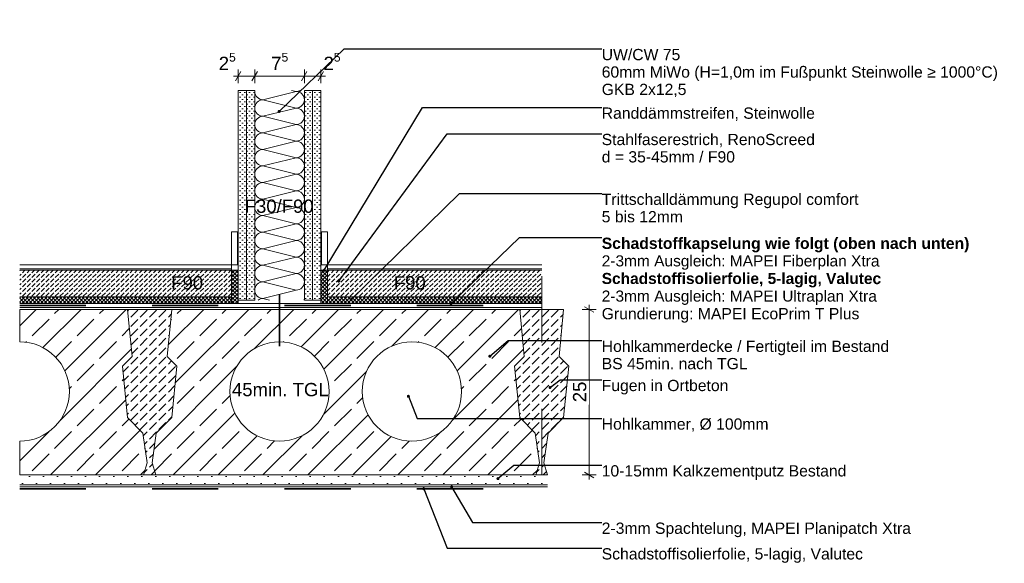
# Model space of a CAD drawing. Header units: metres. Extents: x 39.6 to 62.6, y -3.3 to 8.
# Tile 37 of 48: x 54.1 to 55.6, y -3.3 to -2.5. Entities that reach past the tile are written whole.
import ezdxf

# ---------------------------------------------------------------- set-up
doc = ezdxf.new("R2010")
doc.units = ezdxf.units.M
doc.header["$MEASUREMENT"] = 0
for name, pattern in [('Achse', [0.08, 0.04, -0.02, 0, -0.02]), ('Strichlinie eng', [0.046, 0.03, -0.016]), ('Wipeout_Contour', [1, 0, -1])]:
    doc.linetypes.add(name, pattern=pattern)
for name, color, linetype in [('152 - Bemaßung_ Beschriftung.Ausbau', 7, 'Continuous'), ('301 - Elemente.Linie', 7, 'Continuous'), ('302 - Elemente.Schraffur', 7, 'Continuous'), ('603 - Struktur.Bodenplatte_ Decke Roh', 7, 'Continuous'), ('605 - Struktur.Wand Innen', 7, 'Continuous'), ('606 - Struktur.Wand Innen Ausbau', 7, 'Continuous'), ('650 - Abdeckung.Fußboden Aufbau', 7, 'Continuous'), ('Neubau_606 - Struktur.Wand Innen Ausbau', 7, 'Continuous')]:
    doc.layers.add(name, color=color, linetype=linetype)
doc.styles.add('ERSTELLTER_STIL_1', font='txt')
doc.styles.add('ERSTELLTER_STIL_2', font='txt')
doc.dimstyles.new('ERSTELLTER_STIL__2', dxfattribs={"dimtxt": 0.02, "dimasz": 0.01064, "dimexe": 0.18, "dimexo": 0.0625, "dimgap": 0, "dimtad": 1, "dimtih": 1, "dimtoh": 1, "dimzin": 0, "dimdsep": 46, "dimtxsty": 'ERSTELLTER_STIL_1', "dimblk": 'ARROWHEAD_2', "dimblk1": 'ARROWHEAD_2', "dimblk2": 'ARROWHEAD_2', "dimcen": 0.09, "dimse1": 1, "dimse2": 1, "dimclrd": 7, "dimclre": 7, "dimclrt": 7, "dimazin": 0, "dimtfac": 1, "dimtdec": 4, "dimtmove": 0, "dimatfit": 3, "dimfxl": 1, "dimtolj": 1, "dimtzin": 0, "dimarcsym": 0})
doc.dimstyles.new('ERSTELLTER_STIL__3', dxfattribs={"dimtxt": 0.02, "dimasz": 0.01064, "dimexe": 0.18, "dimexo": 0.0625, "dimgap": 0, "dimtad": 1, "dimzin": 0, "dimdsep": 46, "dimtxsty": 'ERSTELLTER_STIL_1', "dimblk": 'ARROWHEAD_2', "dimblk1": 'ARROWHEAD_2', "dimblk2": 'ARROWHEAD_2', "dimcen": 0.09, "dimse1": 1, "dimse2": 1, "dimclrd": 7, "dimclre": 7, "dimclrt": 7, "dimazin": 0, "dimtfac": 1, "dimtdec": 4, "dimtmove": 0, "dimatfit": 3, "dimfxl": 1, "dimtolj": 1, "dimtzin": 0, "dimarcsym": 0})
doc.dimstyles.new('ERSTELLTER_STIL__4', dxfattribs={"dimtxt": 0.18, "dimasz": 0.00912, "dimexe": 0.18, "dimexo": 0.0625, "dimgap": 0, "dimtad": 0, "dimtih": 1, "dimtoh": 1, "dimdec": 4, "dimzin": 0, "dimdsep": 46, "dimcen": 0.09, "dimadec": 0, "dimazin": 0, "dimtfac": 1, "dimtdec": 4, "dimtmove": 0, "dimatfit": 3, "dimldrblk": 'ARROWHEAD_11', "dimfxl": 1, "dimtolj": 1, "dimtzin": 0, "dimarcsym": 0})
pattern_1 = [(45, (43.16964, -1.96205), (-0.0028284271, 0.0028284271), []), (135, (43.16964, -1.96205), (0.0028284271, 0.0028284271), [])]
pattern_2 = [(45, (43.16964, -1.96205), (-0.003535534, 0.003535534), [0, -0.005])]
pattern_3 = [(45, (43.16964, -1.96205), (-0.007071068, 0.007071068), [0.0075, -0.0025]), (45, (43.16964, -1.954979), (-0.007071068, 0.007071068), [0.0075, -0.0025])]

# ---------------------------------------------------------------- blocks, each defined once
blk = doc.blocks.new('*X42', base_point=(43.1696, -1.9621))
at = {"layer": 'Neubau_606 - Struktur.Wand Innen Ausbau', "color": 1, "linetype": 'Continuous', "lineweight": 9}
for p, q in [((54.5503, -2.6003), (54.5003, -2.6128)), ((54.5503, -2.6003), (54.5436, -2.5987)), ((54.5503, -2.6253), (54.5003, -2.6128)), ((54.5503, -2.6253), (54.5003, -2.6378)), ((54.5503, -2.6503), (54.5003, -2.6378)), ((54.5503, -2.6503), (54.5003, -2.6628)), ((54.5503, -2.6753), (54.5003, -2.6628)), ((54.5503, -2.6753), (54.5003, -2.6878)), ((54.5503, -2.7003), (54.5003, -2.6878)), ((54.5503, -2.7003), (54.5003, -2.7128)), ((54.5503, -2.7253), (54.5003, -2.7128)), ((54.5503, -2.7253), (54.5003, -2.7378)), ((54.5503, -2.7503), (54.5003, -2.7378)), ((54.5503, -2.7503), (54.5003, -2.7628)), ((54.5503, -2.7753), (54.5003, -2.7628)), ((54.5503, -2.7753), (54.5003, -2.7878)), ((54.5503, -2.8003), (54.5003, -2.7878)), ((54.5503, -2.8003), (54.5003, -2.8128)), ((54.5503, -2.8253), (54.5003, -2.8128)), ((54.5503, -2.8253), (54.5003, -2.8378)), ((54.5503, -2.8503), (54.5003, -2.8378)), ((54.5503, -2.8503), (54.5003, -2.8628)), ((54.5503, -2.8753), (54.5003, -2.8628)), ((54.5503, -2.8753), (54.5003, -2.8878)), ((54.5503, -2.9003), (54.5003, -2.8878)), ((54.5503, -2.9003), (54.5003, -2.9128)), ((54.5103, -2.9153), (54.5003, -2.9128))]:
    blk.add_line(p, q, dxfattribs=at)
for centre, start, end in [((54.5003, -2.6003), 172.2903, 180), ((54.5003, -2.6003), 180, 270), ((54.5503, -2.5878), 270, 300.0206), ((54.5503, -2.6128), 360, 90), ((54.5003, -2.6253), 90, 180), ((54.5503, -2.6128), 270, 360), ((54.5003, -2.6253), 180, 270), ((54.5503, -2.6378), 360, 90), ((54.5003, -2.6503), 90, 180), ((54.5503, -2.6378), 270, 360), ((54.5003, -2.6503), 180, 270), ((54.5503, -2.6628), 360, 90), ((54.5003, -2.6753), 90, 180), ((54.5003, -2.6753), 180, 270), ((54.5503, -2.6628), 270, 360), ((54.5503, -2.6878), 360, 90), ((54.5003, -2.7003), 90, 180), ((54.5503, -2.6878), 270, 360), ((54.5003, -2.7003), 180, 270), ((54.5503, -2.7128), 360, 90), ((54.5003, -2.7253), 90, 180), ((54.5503, -2.7128), 270, 360), ((54.5003, -2.7253), 180, 270), ((54.5503, -2.7378), 360, 90), ((54.5003, -2.7503), 90, 180), ((54.5003, -2.7503), 180, 270), ((54.5503, -2.7378), 270, 360), ((54.5503, -2.7628), 360, 90), ((54.5003, -2.7753), 90, 180), ((54.5503, -2.7628), 270, 360), ((54.5003, -2.7753), 180, 270), ((54.5503, -2.7878), 360, 90), ((54.5003, -2.8003), 90, 180), ((54.5503, -2.7878), 270, 360), ((54.5003, -2.8003), 180, 270), ((54.5503, -2.8128), 360, 90), ((54.5003, -2.8253), 90, 180), ((54.5003, -2.8253), 180, 270), ((54.5503, -2.8128), 270, 360), ((54.5503, -2.8378), 360, 90), ((54.5003, -2.8503), 90, 180), ((54.5503, -2.8378), 270, 360), ((54.5003, -2.8503), 180, 270), ((54.5503, -2.8628), 360, 90), ((54.5003, -2.8753), 90, 180), ((54.5503, -2.8628), 270, 360), ((54.5003, -2.8753), 180, 270), ((54.5503, -2.8878), 360, 90), ((54.5003, -2.9003), 90, 180), ((54.5003, -2.9003), 180, 270), ((54.5503, -2.8878), 270, 360), ((54.5003, -2.9253), 90, 126.9022), ((54.5503, -2.9128), 348.4431, 360)]:
    blk.add_arc(centre, 0.0125, start, end, dxfattribs=at)
blk = doc.blocks.new('*D43', base_point=(43.1696, -1.9621))
at = {"layer": '152 - Bemaßung_ Beschriftung.Ausbau', "color": 7, "linetype": 'Continuous', "lineweight": 5}
for p, q in [((54.4668, -2.5704), (54.4587, -2.5844)), ((54.4628, -2.5879), (54.4628, -2.5669)), ((54.4918, -2.5704), (54.4837, -2.5844)), ((54.4878, -2.5879), (54.4878, -2.5669)), ((54.4559, -2.5774), (54.4628, -2.5774)), ((54.4628, -2.5774), (54.4878, -2.5774))]:
    blk.add_line(p, q, dxfattribs=at)
at = {"layer": '152 - Bemaßung_ Beschriftung.Ausbau', "color": 7, "lineweight": 5, "insert": (54.4335, -2.5737), "char_height": 0.02, "attachment_point": 7, "style": 'ERSTELLTER_STIL_1'}
blk.add_mtext('\\A1;{\\pql;\\fArial|b0|i0|c0|p38;2\\fArial|b0|i0|c0|p38;\\A1{\\H.66x;\\S5^  ;}}', dxfattribs=at)
blk = doc.blocks.new('ARROWHEAD_2')
at = {"color": 0, "linetype": 'Continuous', "lineweight": 0}
for p, q in [((0, 0), (-1, 0)), ((-0.38, -0.66), (0.38, 0.66))]:
    blk.add_line(p, q, dxfattribs=at)
blk = doc.blocks.new('*D45', base_point=(43.1696, -1.9621))
at = {"layer": '152 - Bemaßung_ Beschriftung.Ausbau', "color": 7, "linetype": 'Continuous', "lineweight": 5}
for p, q in [((54.4918, -2.5704), (54.4837, -2.5844)), ((54.4878, -2.5879), (54.4878, -2.5669)), ((54.5668, -2.5704), (54.5587, -2.5844)), ((54.5628, -2.5879), (54.5628, -2.5669)), ((54.4878, -2.5774), (54.5628, -2.5774))]:
    blk.add_line(p, q, dxfattribs=at)
at = {"layer": '152 - Bemaßung_ Beschriftung.Ausbau', "color": 7, "lineweight": 5, "insert": (54.5127, -2.5737), "char_height": 0.02, "attachment_point": 7, "style": 'ERSTELLTER_STIL_1'}
blk.add_mtext('\\A1;{\\pql;\\fArial|b0|i0|c0|p38;7\\fArial|b0|i0|c0|p38;\\A1{\\H.66x;\\S5^  ;}}', dxfattribs=at)
blk = doc.blocks.new('*D46', base_point=(43.1696, -1.9621))
at = {"layer": '152 - Bemaßung_ Beschriftung.Ausbau', "color": 7, "linetype": 'Continuous', "lineweight": 5}
for p, q in [((54.5668, -2.5704), (54.5587, -2.5844)), ((54.5628, -2.5879), (54.5628, -2.5669)), ((54.5837, -2.5844), (54.5918, -2.5704)), ((54.5878, -2.5879), (54.5878, -2.5669)), ((54.5628, -2.5774), (54.5878, -2.5774)), ((54.5878, -2.5774), (54.5946, -2.5774))]:
    blk.add_line(p, q, dxfattribs=at)
at = {"layer": '152 - Bemaßung_ Beschriftung.Ausbau', "color": 7, "lineweight": 5, "insert": (54.5918, -2.5737), "char_height": 0.02, "attachment_point": 7, "style": 'ERSTELLTER_STIL_1'}
blk.add_mtext('\\A1;{\\pql;\\fArial|b0|i0|c0|p38;2\\fArial|b0|i0|c0|p38;\\A1{\\H.66x;\\S5^  ;}}', dxfattribs=at)
blk = doc.blocks.new('*D47', base_point=(43.1696, -1.9621))
at = {"layer": '152 - Bemaßung_ Beschriftung.Ausbau', "color": 7, "linetype": 'Continuous', "lineweight": 5}
for p, q in [((55.0034, -2.9293), (54.9824, -2.9293)), ((54.9999, -2.9334), (54.9859, -2.9253)), ((54.9929, -2.9293), (54.9929, -2.9225)), ((54.9929, -3.1793), (54.9929, -2.9293)), ((55.0034, -3.1793), (54.9824, -3.1793)), ((54.9859, -3.1753), (54.9999, -3.1834)), ((54.9929, -3.1862), (54.9929, -3.1793))]:
    blk.add_line(p, q, dxfattribs=at)
at = {"color": 254, "linetype": 'Wipeout_Contour', "lineweight": 0, "ltscale": 220.263705}
blk.add_wipeout([(54.9926, -3.0733), (54.9926, -3.0354), (54.9651, -3.0354), (54.9651, -3.0733)], dxfattribs=at).dxf.layer = '152 - Bemaßung_ Beschriftung.Ausbau'
at = {"layer": '152 - Bemaßung_ Beschriftung.Ausbau', "color": 7, "lineweight": 5, "insert": (54.9889, -3.0695), "char_height": 0.02, "attachment_point": 7, "rotation": 90, "style": 'ERSTELLTER_STIL_1'}
blk.add_mtext('\\A1;{\\pql;\\fArial|b0|i0|c0|p38;25}', dxfattribs=at)
blk = doc.blocks.new('ARROWHEAD_11')
at = {"color": 0, "linetype": 'Continuous', "lineweight": 0}
blk.add_line((0, 0), (-1, 0), dxfattribs=at)
at = {"color": 0, "linetype": 'Continuous', "lineweight": 0, "const_width": 0.25, "flags": 128}
blk.add_lwpolyline([(-0.125, 0, 1), (0.125, 0, 1)], format="xyb", close=True, dxfattribs=at)

msp = doc.modelspace()

# ---------------------------------------------------------------- hatches: boundary and pattern name
at = {"layer": '302 - Elemente.Schraffur', "linetype": 'Continuous', "lineweight": 9}
h = msp.add_hatch(dxfattribs=at)
h.set_pattern_fill('Beton__unbewehrt_0002', style=0, pattern_type=2)
h.set_pattern_definition([(45, (54.329039, -3.05434), (-0.014142, 0.014142), [0.015, -0.005]), (45, (54.329039, -3.040198), (-0.014142, 0.014142), [0.015, -0.005])])
h.paths.add_polyline_path([(54.2879, -3.0153), (54.2956, -3.0927), (54.3189, -3.116), (54.3253, -3.161), (54.3199, -3.1793), (54.3382, -3.1793), (54.3328, -3.161), (54.3392, -3.116), (54.3625, -3.0927), (54.3702, -3.0153), (54.3556, -3.0007), (54.3625, -2.9293), (54.2956, -2.9293), (54.3025, -3.0007)])
h = msp.add_hatch(dxfattribs=at)
h.set_pattern_fill('Beton__unbewehrt_0002', style=0, pattern_type=2)
h.set_pattern_definition([(45, (54.921289, -3.05434), (-0.014142, 0.014142), [0.015, -0.005]), (45, (54.921289, -3.040198), (-0.014142, 0.014142), [0.015, -0.005])])
h.paths.add_polyline_path([(54.8804, -3.0153), (54.8881, -3.0927), (54.9114, -3.116), (54.9178, -3.161), (54.9124, -3.1793), (54.9302, -3.1793), (54.9248, -3.161), (54.9312, -3.116), (54.9545, -3.0927), (54.9622, -3.0153), (54.9476, -3.0007), (54.9545, -2.9293), (54.8881, -2.9293), (54.895, -3.0007)])
at = {"layer": '603 - Struktur.Bodenplatte_ Decke Roh', "linetype": 'Continuous', "lineweight": 9}
h = msp.add_hatch(dxfattribs=at)
h.set_pattern_fill('Beton__Stahlbeton_0002', style=0, pattern_type=2)
h.set_pattern_definition([(45, (54.03279, -3.05434), (-0.033941, 0.033941), []), (45, (54.01582, -3.03737), (-0.033941, 0.033941), [0.036, -0.012])])
h.paths.add_polyline_path([(54.1328, -3.1793), (54.3199, -3.1793), (54.3253, -3.161), (54.3189, -3.116), (54.2956, -3.0927), (54.2879, -3.0153), (54.3025, -3.0007), (54.2956, -2.9293), (54.1328, -2.9293), (54.1328, -2.9783, -0.414214), (54.2078, -3.0533, -0.414214), (54.1328, -3.1283)])
h = msp.add_hatch(dxfattribs=at)
h.set_pattern_fill('Beton__Stahlbeton_0002', style=0, pattern_type=2)
h.set_pattern_definition([(45, (54.62529, -3.05434), (-0.033941, 0.033941), []), (45, (54.60832, -3.03737), (-0.033941, 0.033941), [0.036, -0.012])])
h.paths.add_polyline_path([(54.3625, -2.9293), (54.3556, -3.0007), (54.3702, -3.0153), (54.3625, -3.0927), (54.3392, -3.116), (54.3328, -3.161), (54.3382, -3.1793), (54.9124, -3.1793), (54.9178, -3.161), (54.9114, -3.116), (54.8881, -3.0927), (54.8804, -3.0153), (54.895, -3.0007), (54.8881, -2.9293)])
h.paths.add_polyline_path([(54.4503, -3.0533, 1), (54.6003, -3.0533, 1)], flags=0)
h.paths.add_polyline_path([(54.6503, -3.0533, 1), (54.8003, -3.0533, 1)], flags=0)
at = {"layer": '650 - Abdeckung.Fußboden Aufbau', "linetype": 'Continuous', "lineweight": 5}
h = msp.add_hatch(dxfattribs=at)
h.set_pattern_fill('Beton__unbewehrt_0002', color=1, style=0, pattern_type=2)
h.set_pattern_definition(pattern_3)
h.paths.add_polyline_path([(54.4528, -2.8703), (54.4528, -2.9103), (54.1328, -2.9103), (54.1328, -2.8703)])
h = msp.add_hatch(dxfattribs=at)
h.set_pattern_fill('Dämmung__hart_2_0002', color=1, style=0, pattern_type=2)
h.set_pattern_definition(pattern_1)
h.paths.add_polyline_path([(54.4628, -2.9203), (54.4528, -2.9203), (54.4528, -2.8703), (54.4628, -2.8703)])
h = msp.add_hatch(dxfattribs=at)
h.set_pattern_fill('Dämmung__hart_2_0002', color=1, style=0, pattern_type=2)
h.set_pattern_definition(pattern_1)
h.paths.add_polyline_path([(54.5878, -2.9203), (54.5978, -2.9203), (54.5978, -2.8703), (54.5878, -2.8703)])
h = msp.add_hatch(dxfattribs=at)
h.set_pattern_fill('Beton__unbewehrt_0002', color=1, style=0, pattern_type=2)
h.set_pattern_definition(pattern_3)
h.paths.add_polyline_path([(54.5978, -2.8703), (54.5978, -2.9103), (54.9218, -2.9103), (54.9218, -2.8703)])
h = msp.add_hatch(dxfattribs=at)
h.set_pattern_fill('Dämmung__hart_2_0002', color=1, style=0, pattern_type=2)
h.set_pattern_definition(pattern_1)
h.paths.add_polyline_path([(54.4528, -2.9103), (54.4528, -2.9203), (54.1328, -2.9203), (54.1328, -2.9103)])
h = msp.add_hatch(dxfattribs=at)
h.set_pattern_fill('Dämmung__hart_2_0002', color=1, style=0, pattern_type=2)
h.set_pattern_definition(pattern_1)
h.paths.add_polyline_path([(54.5978, -2.9103), (54.5978, -2.9203), (54.9218, -2.9203), (54.9218, -2.9103)])
at = {"layer": '650 - Abdeckung.Fußboden Aufbau', "linetype": 'Continuous', "lineweight": 18}
h = msp.add_hatch(dxfattribs=at)
h.set_pattern_fill('Zementgebunden_0002', style=0, pattern_type=2)
h.set_pattern_definition([(45, (43.16964, -1.96205), (-0.010606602, 0.010606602), [0, -0.015])])
h.paths.add_polyline_path([(54.9302, -3.1943), (54.1328, -3.1943), (54.1328, -3.1793), (54.9302, -3.1793)])

# ---------------------------------------------------------------- linework, layer by layer
at = {"layer": '301 - Elemente.Linie', "color": 7, "linetype": 'Achse', "lineweight": 18, "ltscale": 0.5}
msp.add_line((54.9213, -2.8793), (54.9213, -3.2393), dxfattribs=at)
at = {"layer": '301 - Elemente.Linie', "color": 1, "linetype": 'Continuous', "lineweight": 35, "flags": 128}
msp.add_lwpolyline([(54.5253, -2.9066), (54.5253, -2.9848)], dxfattribs=at)
at = {"layer": '301 - Elemente.Linie', "color": 92, "linetype": 'Strichlinie eng', "lineweight": 35, "ltscale": 0.5, "true_color": 0x00be00, "flags": 128}
for points in [[(54.1328, -2.9233), (54.9213, -2.9233)], [(54.1328, -3.2003), (54.9302, -3.2003)]]:
    msp.add_lwpolyline(points, dxfattribs=at)
at = {"layer": '301 - Elemente.Linie', "color": 7, "linetype": 'Continuous', "lineweight": 13, "flags": 128}
msp.add_lwpolyline([(54.1328, -3.1943), (54.9302, -3.1943)], dxfattribs=at)
at = {"layer": '301 - Elemente.Linie', "color": 1, "linetype": 'Continuous', "lineweight": 13, "flags": 128}
msp.add_lwpolyline([(54.1328, -3.1973), (54.9302, -3.1973)], dxfattribs=at)
at = {"layer": '302 - Elemente.Schraffur', "color": 7, "linetype": 'Continuous', "lineweight": 13, "flags": 128}
for points in [[(54.2879, -3.0153), (54.2956, -3.0927), (54.3189, -3.116), (54.3253, -3.161), (54.3199, -3.1793), (54.3382, -3.1793), (54.3328, -3.161), (54.3392, -3.116), (54.3625, -3.0927), (54.3702, -3.0153), (54.3556, -3.0007), (54.3625, -2.9293), (54.2956, -2.9293), (54.3025, -3.0007)], [(54.8804, -3.0153), (54.8881, -3.0927), (54.9114, -3.116), (54.9178, -3.161), (54.9124, -3.1793), (54.9302, -3.1793), (54.9248, -3.161), (54.9312, -3.116), (54.9545, -3.0927), (54.9622, -3.0153), (54.9476, -3.0007), (54.9545, -2.9293), (54.8881, -2.9293), (54.895, -3.0007)]]:
    msp.add_lwpolyline(points, close=True, dxfattribs=at)
at = {"layer": '603 - Struktur.Bodenplatte_ Decke Roh', "color": 1, "linetype": 'Continuous', "lineweight": 13}
msp.add_line((54.9213, -2.9263), (54.1328, -2.9263), dxfattribs=at)
at = {"layer": '603 - Struktur.Bodenplatte_ Decke Roh', "color": 7, "linetype": 'Continuous', "lineweight": 13, "flags": 128}
for points in [[(54.1328, -3.1793), (54.3199, -3.1793), (54.3253, -3.161), (54.3189, -3.116), (54.2956, -3.0927), (54.2879, -3.0153), (54.3025, -3.0007), (54.2956, -2.9293), (54.1328, -2.9293), (54.1328, -2.9783, -0.414214), (54.2078, -3.0533, -0.414214), (54.1328, -3.1283)], [(54.4503, -3.0533, 1), (54.6003, -3.0533, 1)], [(54.6503, -3.0533, 1), (54.8003, -3.0533, 1)]]:
    msp.add_lwpolyline(points, format="xyb", close=True, dxfattribs=at)
msp.add_lwpolyline([(54.3625, -2.9293), (54.3556, -3.0007), (54.3702, -3.0153), (54.3625, -3.0927), (54.3392, -3.116), (54.3328, -3.161), (54.3382, -3.1793), (54.9124, -3.1793), (54.9178, -3.161), (54.9114, -3.116), (54.8881, -3.0927), (54.8804, -3.0153), (54.895, -3.0007), (54.8881, -2.9293)], close=True, dxfattribs=at)
at = {"layer": '605 - Struktur.Wand Innen', "color": 1, "linetype": 'Continuous', "lineweight": 13, "flags": 128}
for points in [[(54.4528, -2.8623), (54.4528, -2.9103)], [(54.5978, -2.8623), (54.5978, -2.9103)]]:
    msp.add_lwpolyline(points, dxfattribs=at)
at = {"layer": '650 - Abdeckung.Fußboden Aufbau', "color": 1, "linetype": 'Continuous', "lineweight": 13}
for p, q in [((54.1328, -2.8623), (54.4528, -2.8623)), ((54.1328, -2.8683), (54.4528, -2.8683)), ((54.1328, -2.8703), (54.4528, -2.8703)), ((54.9218, -2.8623), (54.5978, -2.8623)), ((54.9218, -2.8683), (54.5978, -2.8683)), ((54.9218, -2.8703), (54.5978, -2.8703)), ((54.1328, -2.9103), (54.4528, -2.9103)), ((54.9218, -2.9103), (54.5978, -2.9103))]:
    msp.add_line(p, q, dxfattribs=at)
at = {"layer": '650 - Abdeckung.Fußboden Aufbau', "color": 1, "linetype": 'Continuous', "lineweight": 9, "flags": 128}
for points in [[(54.4628, -2.9203), (54.4528, -2.9203), (54.4528, -2.8703), (54.4628, -2.8703)], [(54.5878, -2.9203), (54.5978, -2.9203), (54.5978, -2.8703), (54.5878, -2.8703)]]:
    msp.add_lwpolyline(points, close=True, dxfattribs=at)

# ---------------------------------------------------------------- texts
at = {"layer": '152 - Bemaßung_ Beschriftung.Ausbau', "color": 7, "linetype": 'Continuous', "lineweight": 9, "char_height": 0.017, "attachment_point": 1, "style": 'ERSTELLTER_STIL_1'}
for s, insert, line_spacing_factor in [('\\A1;{\\pql;\\fArial|b0|i0|c0|p38;UW/CW 75\\P\\pql;\\fArial|b0|i0|c0|p38;60mm MiWo \\fArial|b0|i0|c0|p38;\\c43520;(H=1,0m im Fußpunkt Steinwolle ≥ 1000°C)\\fArial|b0|i0|c0|p38;\\C7; \\P\\pql;\\fArial|b0|i0|c0|p38;GKB 2x12,5}', (55.012, -2.5361), 0.927842), ('\\A1;{\\pql;\\fArial|b0|i0|c0|p38;Stahlfaserestrich, RenoScreed\\P\\pql;\\fArial|b0|i0|c0|p38;d = 35-45mm / F90}', (55.012, -2.6643), 0.924629), ('\\A1;{\\pql;\\fArial|b0|i0|c0|p38;Trittschalldämmung Regupol comfort\\P\\pql;\\fArial|b0|i0|c0|p38;5 bis 12mm}', (55.012, -2.7545), 0.930826)]:
    msp.add_mtext(s, dxfattribs=dict(at, insert=insert, line_spacing_factor=line_spacing_factor))
at = {"layer": '152 - Bemaßung_ Beschriftung.Ausbau', "color": 7, "linetype": 'Continuous', "lineweight": 9, "style": 'ERSTELLTER_STIL_1'}
for s, insert, char_height, attachment_point in [('\\A1;{\\pql;\\fArial|b0|i0|c0|p38;Randdämmstreifen, Steinwolle}', (55.012, -2.6245), 0.017, 1), ('\\A1;{\\pqr;\\fArial|b0|i0|c0|p38;F\\fArial|b0|i0|c0|p38;90}', (54.4098, -2.8995), 0.02, 9), ('\\A1;{\\pql;\\fArial|b0|i0|c0|p38;F\\fArial|b0|i0|c0|p38;90}', (54.698, -2.8995), 0.02, 7), ('\\A1;{\\pql;\\fArial|b0|i0|c0|p38;2-3mm Spachtelung, MAPEI Planipatch Xtra}', (55.012, -3.2512), 0.017, 1), ('\\A1;{\\pql;\\fArial|b0|i0|c0|p38;Schadstoff\\fArial|b0|i0|c0|p38;isolierfolie, 5-lagig, Valutec}', (55.012, -3.2899), 0.017, 1)]:
    msp.add_mtext(s, dxfattribs=dict(at, insert=insert, char_height=char_height, attachment_point=attachment_point))

# ---------------------------------------------------------------- leaders
at = {"layer": '152 - Bemaßung_ Beschriftung.Ausbau', "color": 7, "linetype": 'Continuous', "lineweight": 9, "annotation_type": 0, "has_hookline": 1, "hookline_direction": 0}
for points, text_width in [([(54.6147, -2.8867), (54.7786, -2.6643), (55.012, -2.6643)], 0.319), ([(54.7853, -3.1973), (54.8168, -3.2512), (55.012, -3.2512)], 0.4652), ([(54.7431, -3.2003), (54.7786, -3.2899), (55.012, -3.2899)], 0.3938)]:
    msp.add_leader(points, dimstyle='ERSTELLTER_STIL__4', dxfattribs=dict(at, text_width=text_width))

# ---------------------------------------------------------------- wipeouts: each hides what was drawn before it
at = {"color": 254, "linetype": 'Wipeout_Contour', "lineweight": 0, "ltscale": 218.215397}
msp.add_wipeout([(54.4753, -2.9153), (54.4878, -2.9153), (54.4878, -2.5987), (54.4753, -2.5987)], dxfattribs=at).dxf.layer = '606 - Struktur.Wand Innen Ausbau'
at = {"color": 254, "linetype": 'Wipeout_Contour', "lineweight": 0, "ltscale": 218.564934}
msp.add_wipeout([(54.5628, -2.9153), (54.5753, -2.9153), (54.5753, -2.5987), (54.5628, -2.5987)], dxfattribs=at).dxf.layer = '606 - Struktur.Wand Innen Ausbau'

# ---------------------------------------------------------------- next in the draw order: hatches: boundary and pattern name
at = {"layer": '606 - Struktur.Wand Innen Ausbau', "linetype": 'Continuous', "lineweight": 9}
h = msp.add_hatch(dxfattribs=at)
h.set_pattern_fill('Gips_0002', color=1, style=0, pattern_type=2)
h.set_pattern_definition(pattern_2)
h.paths.add_polyline_path([(54.4753, -2.9153), (54.4878, -2.9153), (54.4878, -2.5987), (54.4753, -2.5987)])
h = msp.add_hatch(dxfattribs=at)
h.set_pattern_fill('Gips_0002', color=1, style=0, pattern_type=2)
h.set_pattern_definition(pattern_2)
h.paths.add_polyline_path([(54.5628, -2.9153), (54.5753, -2.9153), (54.5753, -2.5987), (54.5628, -2.5987)])

# ---------------------------------------------------------------- next in the draw order: linework, layer by layer
at = {"layer": '606 - Struktur.Wand Innen Ausbau', "color": 1, "linetype": 'Continuous', "lineweight": 9, "flags": 128}
for points in [[(54.4753, -2.9153), (54.4878, -2.9153), (54.4878, -2.5987), (54.4753, -2.5987)], [(54.5628, -2.9153), (54.5753, -2.9153), (54.5753, -2.5987), (54.5628, -2.5987)]]:
    msp.add_lwpolyline(points, close=True, dxfattribs=at)

# ---------------------------------------------------------------- next in the draw order: block references
at = {"layer": 'Neubau_606 - Struktur.Wand Innen Ausbau', "color": 1, "linetype": 'Continuous', "lineweight": 9}
msp.add_blockref('*X42', (43.1696, -1.9621), dxfattribs=at)

# ---------------------------------------------------------------- next in the draw order: dimensions: what is measured, and where the dimension line sits
at = {"layer": '152 - Bemaßung_ Beschriftung.Ausbau', "color": 7, "linetype": 'Continuous', "lineweight": 5}
dim = msp.add_linear_dim(base=(54.9929, -2.9293), p1=(55.023, -3.1793), p2=(55.0203, -2.9293), angle=90, dimstyle='ERSTELLTER_STIL__3', dxfattribs=at)
dim.commit()
dim.dimension.update_dxf_attribs({"geometry": '*D47', "text_midpoint": (54.9789, -3.0543), "dimtype": 160, "text_rotation": 90})

# ---------------------------------------------------------------- next in the draw order: wipeouts: each hides what was drawn before it
at = {"color": 7, "linetype": 'Wipeout_Contour', "lineweight": 9, "ltscale": 218.450981}
msp.add_wipeout([(54.4535, -3.0358), (54.5969, -3.0358), (54.5969, -3.0672), (54.4535, -3.0672)], dxfattribs=at).dxf.layer = '152 - Bemaßung_ Beschriftung.Ausbau'

# ---------------------------------------------------------------- next in the draw order: texts
at = {"layer": '152 - Bemaßung_ Beschriftung.Ausbau', "color": 7, "linetype": 'Continuous', "lineweight": 9, "char_height": 0.017, "attachment_point": 1}
for s, insert, line_spacing_factor, style in [('\\A1;{\\pql;\\fArial|b1|i0|c0|p38;Schadstoffkapselung wie folgt (oben nach unten)\\P\\pql;\\fArial|b0|i0|c0|p38;\\H0.984142x;2-3mm Ausgleich: MAPEI Fiberplan Xtr\\fArial|b0|i0|c0|p38;\\H1.016114x;a\\P\\pql;\\fArial|b1|i0|c0|p38;\\H0.984142x;Schadstoffisolierfolie, 5-lagig, Valute\\fArial|b1|i0|c0|p38;\\H1.016114x;c\\P\\pql;\\fArial|b0|i0|c0|p38;\\H0.984142x;2-3mm Ausgleich: MAPEI Ultraplan Xtr\\fArial|b0|i0|c0|p38;\\H1.016114x;a\\P\\pql;\\fArial|b0|i0|c0|p38;Grundierung: MAPEI EcoPrim T Plus}', (55.012, -2.821), 0.937513, 'ERSTELLTER_STIL_2'), ('\\A1;{\\pql;\\fArial|b0|i0|c0|p38;Hohlkammerdecke\\fArial|b0|i0|c0|p38; / Fertigteil\\fArial|b0|i0|c0|p38; im Bestand\\P\\pql;\\fArial|b0|i0|c0|p38;BS 45min. nach TGL}', (55.012, -2.9765), 0.924256, 'ERSTELLTER_STIL_1')]:
    msp.add_mtext(s, dxfattribs=dict(at, insert=insert, line_spacing_factor=line_spacing_factor, style=style))
at = {"layer": '152 - Bemaßung_ Beschriftung.Ausbau', "color": 7, "linetype": 'Continuous', "lineweight": 9, "style": 'ERSTELLTER_STIL_1'}
for s, insert, char_height, attachment_point in [('\\A1;{\\pql;\\pt0.1375;\\fArial|b0|i0|c0|p38;Fugen in Ortbeton}', (55.012, -3.0357), 0.017, 1), ('\\A1;{\\pql;\\fArial|b0|i0|c0|p38;45min. TGL}', (54.4535, -3.0607), 0.02, 7), ('\\A1;{\\pql;\\pt0.1375;\\fArial|b0|i0|c0|p38;Hohlkammer, Ø\\fArial|b0|i0|c0|p38; 100mm}', (55.012, -3.0939), 0.017, 1), ('\\A1;{\\pql;\\fArial|b0|i0|c0|p38;10-15mm Kalkzementputz\\fArial|b0|i0|c0|p38; Bestand}', (55.012, -3.1646), 0.017, 1)]:
    msp.add_mtext(s, dxfattribs=dict(at, insert=insert, char_height=char_height, attachment_point=attachment_point))

# ---------------------------------------------------------------- next in the draw order: leaders
at = {"layer": '152 - Bemaßung_ Beschriftung.Ausbau', "color": 7, "linetype": 'Continuous', "lineweight": 9, "annotation_type": 0, "has_hookline": 1, "hookline_direction": 0}
for points, text_width in [([(54.6335, -2.9146), (54.7974, -2.7545), (55.012, -2.7545)], 0.387), ([(54.7845, -2.9203), (54.8877, -2.821), (55.012, -2.821)], 0.553), ([(54.843, -3.0001), (54.8705, -2.9765), (55.012, -2.9765)], 0.4302), ([(54.9339, -3.0472), (54.9493, -3.0357), (55.012, -3.0357)], 0.1877), ([(54.7199, -3.0605), (54.733, -3.0939), (55.012, -3.0939)], 0.2484), ([(54.8553, -3.1849), (54.8795, -3.1646), (55.012, -3.1646)], 0.365)]:
    msp.add_leader(points, dimstyle='ERSTELLTER_STIL__4', dxfattribs=dict(at, text_width=text_width))

# ---------------------------------------------------------------- next in the draw order: wipeouts: each hides what was drawn before it
at = {"color": 254, "linetype": 'Wipeout_Contour', "lineweight": 0, "ltscale": 218.165464}
msp.add_wipeout([(54.4628, -2.9153), (54.4753, -2.9153), (54.4753, -2.5987), (54.4628, -2.5987)], dxfattribs=at).dxf.layer = '606 - Struktur.Wand Innen Ausbau'
at = {"color": 254, "linetype": 'Wipeout_Contour', "lineweight": 0, "ltscale": 218.614868}
msp.add_wipeout([(54.5753, -2.9153), (54.5878, -2.9153), (54.5878, -2.5987), (54.5753, -2.5987)], dxfattribs=at).dxf.layer = '606 - Struktur.Wand Innen Ausbau'

# ---------------------------------------------------------------- next in the draw order: hatches: boundary and pattern name
at = {"layer": '606 - Struktur.Wand Innen Ausbau', "linetype": 'Continuous', "lineweight": 9}
h = msp.add_hatch(dxfattribs=at)
h.set_pattern_fill('Gips_0002', color=1, style=0, pattern_type=2)
h.set_pattern_definition(pattern_2)
h.paths.add_polyline_path([(54.4628, -2.9153), (54.4753, -2.9153), (54.4753, -2.5987), (54.4628, -2.5987)])
h = msp.add_hatch(dxfattribs=at)
h.set_pattern_fill('Gips_0002', color=1, style=0, pattern_type=2)
h.set_pattern_definition(pattern_2)
h.paths.add_polyline_path([(54.5753, -2.9153), (54.5878, -2.9153), (54.5878, -2.5987), (54.5753, -2.5987)])

# ---------------------------------------------------------------- next in the draw order: linework, layer by layer
at = {"layer": '301 - Elemente.Linie', "color": 1, "linetype": 'Continuous', "lineweight": 13, "flags": 128}
for points in [[(54.4617, -2.8623), (54.4528, -2.8623), (54.4528, -2.8123), (54.4617, -2.8123)], [(54.5889, -2.8623), (54.5978, -2.8623), (54.5978, -2.8123), (54.5889, -2.8123)]]:
    msp.add_lwpolyline(points, close=True, dxfattribs=at)
at = {"layer": '603 - Struktur.Bodenplatte_ Decke Roh', "color": 1, "linetype": 'Continuous', "lineweight": 13}
msp.add_line((54.9213, -2.9203), (54.1328, -2.9203), dxfattribs=at)
at = {"layer": '606 - Struktur.Wand Innen Ausbau', "color": 1, "linetype": 'Continuous', "lineweight": 9, "flags": 128}
for points in [[(54.4628, -2.9153), (54.4753, -2.9153), (54.4753, -2.5987), (54.4628, -2.5987)], [(54.5753, -2.9153), (54.5878, -2.9153), (54.5878, -2.5987), (54.5753, -2.5987)]]:
    msp.add_lwpolyline(points, close=True, dxfattribs=at)

# ---------------------------------------------------------------- next in the draw order: texts
at = {"layer": '152 - Bemaßung_ Beschriftung.Ausbau', "color": 7, "linetype": 'Continuous', "lineweight": 9, "insert": (54.4728, -2.7838), "char_height": 0.02, "attachment_point": 7, "style": 'ERSTELLTER_STIL_1'}
msp.add_mtext('\\A1;{\\pql;\\fArial|b0|i0|c0|p38;F30\\fArial|b0|i0|c0|p38;/F90}', dxfattribs=at)

# ---------------------------------------------------------------- next in the draw order: dimensions: what is measured, and where the dimension line sits
at = {"layer": '152 - Bemaßung_ Beschriftung.Ausbau', "color": 7, "linetype": 'Continuous', "lineweight": 5}
for base, p1, p2, picture, middle in [((54.48778909, -2.57743299), (54.46278912, -2.59865891), (54.48778909, -2.59865891), '*D43', (54.46818432, -2.56343299)), ((54.56278912, -2.57743299), (54.48778909, -2.59865891), (54.56278912, -2.59865891), '*D45', (54.54732736, -2.56343299)), ((54.5877891, -2.57743299), (54.56278912, -2.59865891), (54.5877891, -2.59865891), '*D46', (54.6264704, -2.56343299))]:
    dim = msp.add_linear_dim(base=base, p1=p1, p2=p2, dimstyle='ERSTELLTER_STIL__2', dxfattribs=at)
    dim.commit()
    dim.dimension.update_dxf_attribs({"geometry": picture, "text_midpoint": middle, "dimtype": 160})

# ---------------------------------------------------------------- next in the draw order: leaders
at = {"layer": '152 - Bemaßung_ Beschriftung.Ausbau', "color": 7, "linetype": 'Continuous', "lineweight": 9, "annotation_type": 0, "has_hookline": 1, "hookline_direction": 0}
for points, text_width in [([(54.5246, -2.6304), (54.6227, -2.5361), (55.012, -2.5361)], 0.6038), ([(54.5928, -2.8703), (54.7413, -2.6245), (55.012, -2.6245)], 0.3189)]:
    msp.add_leader(points, dimstyle='ERSTELLTER_STIL__4', dxfattribs=dict(at, text_width=text_width))

doc.saveas('drawing.dxf')
